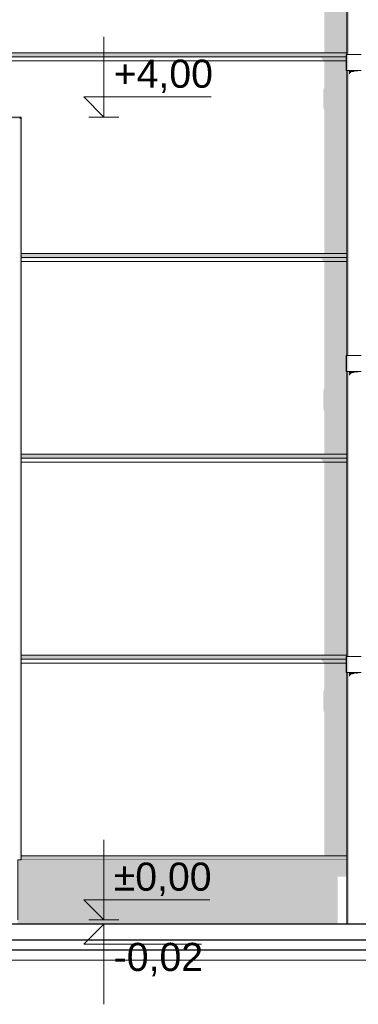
# Model space of a CAD drawing. Header units: millimetres. Extents: x 11 to 55443, y -2 to 19464.
# Tile 59 of 135: x 23862 to 25552, y 10434 to 15339. Entities that reach past the tile are written whole.
import ezdxf

# ---------------------------------------------------------------- set-up
doc = ezdxf.new("R2010")
doc.units = ezdxf.units.MM
doc.header["$MEASUREMENT"] = 0
doc.linetypes.add('Wipeout_Contour', pattern=[1000, 0, -1000])
for name, color, linetype in [('A_WYM_ZEWNETRZNE', 7, 'Continuous'), ('Nowe_A__SCIANY', 7, 'Continuous'), ('Nowe_A__STROPY', 7, 'Continuous'), ('Nowe_A_WN_WYPOSAZENIE', 7, 'Continuous'), ('Nowe_Drzwi Archicad', 7, 'Continuous')]:
    doc.layers.add(name, color=color, linetype=linetype)
for name, color, linetype, lineweight in [('A_WYM_ZEWNETRZNE_Nr_pióra__45', 7, 'Continuous', 15), ('A_WYM_ZEWNETRZNE_Nr_pióra__85', 7, 'Continuous', 13), ('A_WYPEŁNIENIA RYSUNKI_Nr_pióra__18', 9, 'Continuous', 13), ('Nowe_A__SCIANY_Nr_pióra__87', 7, 'Continuous', 13), ('Nowe_A__STROPY_Nr_pióra__1', 7, 'Continuous', 13), ('Nowe_A__STROPY_Nr_pióra__21', 7, 'Continuous', 25), ('Nowe_A_WN_WYPOSAZENIE_Nr_pióra__2', 7, 'Continuous', 13), ('Nowe_Drzwi Archicad_Nr_pióra__101', 252, 'Continuous', 5), ('Nowe_Drzwi Archicad_Nr_pióra__87', 7, 'Continuous', 13)]:
    doc.layers.add(name, color=color, linetype=linetype, lineweight=lineweight)
doc.styles.add('STYL_AUTOMATYCZNY_3', font='arial.ttf')

# ---------------------------------------------------------------- blocks, each defined once
blk = doc.blocks.new('ElemPrzekroju_1_1', base_point=(7287.1, 10854))
at = {"color": 254, "linetype": 'Wipeout_Contour', "lineweight": 0, "ltscale": 100763.187586}
blk.add_wipeout([(13174.9, 16134), (13174.9, 15174), (25493.8, 15174), (25493.8, 16134)], dxfattribs=at).dxf.layer = 'Nowe_A__SCIANY'
at = {"color": 254, "linetype": 'Wipeout_Contour', "lineweight": 0, "ltscale": 199001.381249}
blk.add_wipeout([(13174.9, 15174), (13174.9, 15163.1), (13177.2, 15163.1), (13177.2, 15154), (25490.8, 15154), (25490.8, 15166.3), (25493.8, 15166.3), (25493.8, 15174)], dxfattribs=at).dxf.layer = 'Nowe_A__SCIANY'
at = {"layer": 'Nowe_A__SCIANY', "linetype": 'Continuous', "lineweight": 0, "true_color": 0x000000}
blk.add_hatch(color=18, dxfattribs=at).paths.add_polyline_path([(13174.9, 15174), (13174.9, 15163.1), (13177.2, 15163.1), (13177.2, 15154), (25490.8, 15154), (25490.8, 15166.3), (25493.8, 15166.3), (25493.8, 15174)])
at = {"color": 254, "linetype": 'Wipeout_Contour', "lineweight": 0, "ltscale": 99448.403771}
blk.add_wipeout([(13177.2, 15154), (13177.2, 15134), (25490.8, 15134), (25490.8, 15154)], dxfattribs=at).dxf.layer = 'Nowe_A__SCIANY'
at = {"layer": 'Nowe_A__SCIANY', "linetype": 'Continuous', "lineweight": 0, "true_color": 0x000000}
blk.add_hatch(color=18, dxfattribs=at).paths.add_polyline_path([(25493.8, 16134), (25381.3, 16134), (25381.3, 15174), (25493.8, 15174)])
at = {"layer": 'Nowe_A__SCIANY_Nr_pióra__87', "color": 7, "linetype": 'Continuous', "lineweight": 13}
blk.add_line((13174.9, 15174), (25493.8, 15174), dxfattribs=at)
at = {"color": 254, "linetype": 'Wipeout_Contour', "lineweight": 0, "ltscale": 390692.706379}
blk.add_wipeout([(13174.9, 15083.1), (13174.9, 14174), (14485.2, 14174), (14485.2, 14854), (17735.2, 14854), (17735.2, 14174), (20620, 14174), (20620, 14854), (23870, 14854), (23870, 14174), (25493.8, 14174), (25493.8, 15086.3), (25490.8, 15086.3), (25490.8, 15134), (13177.2, 15134), (13177.2, 15083.1)], dxfattribs=at).dxf.layer = 'Nowe_A__SCIANY'
at = {"layer": 'Nowe_A__SCIANY', "linetype": 'Continuous', "lineweight": 0, "true_color": 0x000000}
blk.add_hatch(color=18, dxfattribs=at).paths.add_polyline_path([(13177.2, 15150.6), (25364.7, 15150.6), (25381.3, 15134), (25490.8, 15134), (25490.8, 15154), (13177.2, 15154)])
at = {"layer": 'Nowe_A__SCIANY_Nr_pióra__87', "color": 7, "linetype": 'Continuous', "lineweight": 13}
for p, q in [((13177.2, 15154), (25490.8, 15154)), ((13177.2, 15134), (25490.8, 15134))]:
    blk.add_line(p, q, dxfattribs=at)
at = {"color": 254, "linetype": 'Wipeout_Contour', "lineweight": 0, "ltscale": 113840.420712}
blk.add_wipeout([(23870, 14174), (23870, 14154), (25493.8, 14154), (25493.8, 14174)], dxfattribs=at).dxf.layer = 'Nowe_A__SCIANY'
at = {"layer": 'Nowe_A__SCIANY', "linetype": 'Continuous', "lineweight": 0, "true_color": 0x000000}
blk.add_hatch(color=18, dxfattribs=at).paths.add_polyline_path([(23870, 14174), (23870, 14154), (25493.8, 14154), (25493.8, 14174)])
at = {"color": 254, "linetype": 'Wipeout_Contour', "lineweight": 0, "ltscale": 113800.603224}
blk.add_wipeout([(23870, 14154), (23870, 14134), (25493.8, 14134), (25493.8, 14154)], dxfattribs=at).dxf.layer = 'Nowe_A__SCIANY'
at = {"layer": 'Nowe_A__SCIANY', "linetype": 'Continuous', "lineweight": 0, "true_color": 0x000000}
blk.add_hatch(color=18, dxfattribs=at).paths.add_polyline_path([(25377.4, 14990.1), (25377.4, 14910.1), (25378.4, 14893.4), (25381.3, 14890.2), (25381.3, 14174), (25493.8, 14174), (25493.8, 15086.3), (25490.8, 15086.3), (25490.8, 15134), (25381.3, 15134), (25381.3, 15002.2)])
at = {"layer": 'Nowe_A__SCIANY_Nr_pióra__87', "color": 7, "linetype": 'Continuous', "lineweight": 13}
blk.add_line((23870, 14174), (25493.8, 14174), dxfattribs=at)
at = {"color": 254, "linetype": 'Wipeout_Contour', "lineweight": 0, "ltscale": 228471.646282}
blk.add_wipeout([(23870, 14134), (23870, 13174), (25493.8, 13174), (25493.8, 13586.3), (25490.8, 13586.3), (25490.8, 13666.3), (25493.8, 13666.3), (25493.8, 14134)], dxfattribs=at).dxf.layer = 'Nowe_A__SCIANY'
at = {"layer": 'Nowe_A__SCIANY', "linetype": 'Continuous', "lineweight": 0, "true_color": 0x000000}
blk.add_hatch(color=18, dxfattribs=at).paths.add_polyline_path([(23870, 14150.6), (25364.7, 14150.6), (25381.3, 14134), (25493.8, 14134), (25493.8, 14154), (23870, 14154)])
at = {"layer": 'Nowe_A__SCIANY_Nr_pióra__87', "color": 7, "linetype": 'Continuous', "lineweight": 13}
for p, q in [((23870, 14154), (25493.8, 14154)), ((23870, 14134), (25493.8, 14134))]:
    blk.add_line(p, q, dxfattribs=at)
at = {"color": 254, "linetype": 'Wipeout_Contour', "lineweight": 0, "ltscale": 111902.265509}
blk.add_wipeout([(23870, 13174), (23870, 13154), (25493.8, 13154), (25493.8, 13174)], dxfattribs=at).dxf.layer = 'Nowe_A__SCIANY'
at = {"layer": 'Nowe_A__SCIANY', "linetype": 'Continuous', "lineweight": 0, "true_color": 0x000000}
blk.add_hatch(color=18, dxfattribs=at).paths.add_polyline_path([(23870, 13174), (23870, 13154), (25493.8, 13154), (25493.8, 13174)])
at = {"color": 254, "linetype": 'Wipeout_Contour', "lineweight": 0, "ltscale": 111864.618883}
blk.add_wipeout([(23870, 13154), (23870, 13134), (25493.8, 13134), (25493.8, 13154)], dxfattribs=at).dxf.layer = 'Nowe_A__SCIANY'
at = {"layer": 'Nowe_A__SCIANY', "linetype": 'Continuous', "lineweight": 0, "true_color": 0x000000}
blk.add_hatch(color=18, dxfattribs=at).paths.add_polyline_path([(25381.3, 13502.2), (25377.4, 13490.1), (25377.4, 13410.1), (25378.4, 13393.4), (25381.3, 13390.2), (25381.3, 13174), (25493.8, 13174), (25493.8, 13586.3), (25490.8, 13586.3), (25490.8, 13666.3), (25493.8, 13666.3), (25493.8, 14134), (25381.3, 14134)])
at = {"layer": 'Nowe_A__SCIANY_Nr_pióra__87', "color": 7, "linetype": 'Continuous', "lineweight": 13}
blk.add_line((23870, 13174), (25493.8, 13174), dxfattribs=at)
at = {"color": 254, "linetype": 'Wipeout_Contour', "lineweight": 0, "ltscale": 110969.43943}
blk.add_wipeout([(23870, 13134), (23870, 12174), (25493.8, 12174), (25493.8, 13134)], dxfattribs=at).dxf.layer = 'Nowe_A__SCIANY'
at = {"layer": 'Nowe_A__SCIANY', "linetype": 'Continuous', "lineweight": 0, "true_color": 0x000000}
blk.add_hatch(color=18, dxfattribs=at).paths.add_polyline_path([(23870, 13150.6), (25364.7, 13150.6), (25381.3, 13134), (25493.8, 13134), (25493.8, 13154), (23870, 13154)])
at = {"layer": 'Nowe_A__SCIANY_Nr_pióra__87', "color": 7, "linetype": 'Continuous', "lineweight": 13}
for p, q in [((23870, 13154), (25493.8, 13154)), ((23870, 13134), (25493.8, 13134))]:
    blk.add_line(p, q, dxfattribs=at)
at = {"color": 254, "linetype": 'Wipeout_Contour', "lineweight": 0, "ltscale": 166565.352897}
blk.add_wipeout([(23870, 12154), (25490.8, 12154), (25490.8, 12166.3), (25493.8, 12166.3), (25493.8, 12174), (23870, 12174)], dxfattribs=at).dxf.layer = 'Nowe_A__SCIANY'
at = {"layer": 'Nowe_A__SCIANY', "linetype": 'Continuous', "lineweight": 0, "true_color": 0x000000}
blk.add_hatch(color=18, dxfattribs=at).paths.add_polyline_path([(23870, 12154), (25490.8, 12154), (25490.8, 12166.3), (25493.8, 12166.3), (25493.8, 12174), (23870, 12174)])
at = {"color": 254, "linetype": 'Wipeout_Contour', "lineweight": 0, "ltscale": 110034.626332}
blk.add_wipeout([(23870, 12154), (23870, 12134), (25490.8, 12134), (25490.8, 12154)], dxfattribs=at).dxf.layer = 'Nowe_A__SCIANY'
at = {"layer": 'Nowe_A__SCIANY', "linetype": 'Continuous', "lineweight": 0, "true_color": 0x000000}
blk.add_hatch(color=18, dxfattribs=at).paths.add_polyline_path([(25493.8, 13134), (25381.3, 13134), (25381.3, 12174), (25493.8, 12174)])
at = {"layer": 'Nowe_A__SCIANY_Nr_pióra__87', "color": 7, "linetype": 'Continuous', "lineweight": 13}
blk.add_line((23870, 12174), (25493.8, 12174), dxfattribs=at)
at = {"color": 254, "linetype": 'Wipeout_Contour', "lineweight": 0, "ltscale": 165623.663048}
blk.add_wipeout([(25490.8, 12134), (23870, 12134), (23870, 11174), (25493.8, 11174), (25493.8, 12086.3), (25490.8, 12086.3)], dxfattribs=at).dxf.layer = 'Nowe_A__SCIANY'
at = {"layer": 'Nowe_A__SCIANY', "linetype": 'Continuous', "lineweight": 0, "true_color": 0x000000}
blk.add_hatch(color=18, dxfattribs=at).paths.add_polyline_path([(23870, 12150.6), (25364.7, 12150.6), (25381.3, 12134), (25490.8, 12134), (25490.8, 12154), (23870, 12154)])
at = {"layer": 'Nowe_A__SCIANY_Nr_pióra__87', "color": 7, "linetype": 'Continuous', "lineweight": 13}
for p, q in [((23870, 12154), (25490.8, 12154)), ((23870, 12134), (25490.8, 12134))]:
    blk.add_line(p, q, dxfattribs=at)
at = {"color": 254, "linetype": 'Wipeout_Contour', "lineweight": 0, "ltscale": 108365.483752}
blk.add_wipeout([(23870, 11174), (23870, 11154), (25493.8, 11154), (25493.8, 11174)], dxfattribs=at).dxf.layer = 'Nowe_A__SCIANY'
at = {"layer": 'Nowe_A__SCIANY', "linetype": 'Continuous', "lineweight": 0, "true_color": 0x000000}
for points in [[(25381.3, 12002.2), (25377.4, 11990.1), (25377.4, 11910.1), (25378.4, 11893.4), (25381.3, 11890.2), (25381.3, 11174), (25493.8, 11174), (25493.8, 12086.3), (25490.8, 12086.3), (25490.8, 12134), (25381.3, 12134)], [(23870, 11174), (23870, 11154), (25493.8, 11154), (25493.8, 11174)]]:
    blk.add_hatch(color=18, dxfattribs=at).paths.add_polyline_path(points)
at = {"layer": 'Nowe_A__SCIANY_Nr_pióra__87', "color": 7, "linetype": 'Continuous', "lineweight": 13}
for p, q in [((23870, 11174), (25493.8, 11174)), ((23870, 11154), (25493.8, 11154))]:
    blk.add_line(p, q, dxfattribs=at)
blk = doc.blocks.new('ElemPrzekroju_3_1', base_point=(7287.1, 10854))
at = {"color": 254, "linetype": 'Wipeout_Contour', "lineweight": 0, "ltscale": 108906.424821}
blk.add_wipeout([(23862.5, 14846.5), (23862.5, 11154), (23870, 11154), (23870, 14854)], dxfattribs=at).dxf.layer = 'Nowe_Drzwi Archicad'
at = {"layer": 'Nowe_Drzwi Archicad', "linetype": 'Continuous', "lineweight": 0, "true_color": 0x000000}
blk.add_hatch(color=18, dxfattribs=at).paths.add_polyline_path([(23862.5, 14846.5), (23862.5, 11154), (23870, 11154), (23870, 14854)])
at = {"layer": 'Nowe_Drzwi Archicad_Nr_pióra__87', "color": 7, "linetype": 'Continuous', "lineweight": 13}
for p, q in [((23870, 14154), (23870, 14174)), ((23870, 14154), (23870, 14134)), ((23870, 14134), (23870, 13174)), ((23870, 13154), (23870, 13174)), ((23870, 13154), (23870, 13134)), ((23870, 13134), (23870, 12174)), ((23870, 12154), (23870, 12174)), ((23870, 12154), (23870, 12134)), ((23870, 12134), (23870, 11174)), ((23870, 11154), (23870, 11174))]:
    blk.add_line(p, q, dxfattribs=at)
at = {"color": 254, "linetype": 'Wipeout_Contour', "lineweight": 0, "ltscale": 107046.205153}
blk.add_wipeout([(23870, 14854), (20620, 14854), (20627.5, 14846.5), (23862.5, 14846.5)], dxfattribs=at).dxf.layer = 'Nowe_Drzwi Archicad'
at = {"layer": 'Nowe_Drzwi Archicad', "linetype": 'Continuous', "lineweight": 0, "true_color": 0x000000}
blk.add_hatch(color=18, dxfattribs=at).paths.add_polyline_path([(23870, 14854), (20620, 14854), (20627.5, 14846.5), (23862.5, 14846.5)])
at = {"layer": 'Nowe_Drzwi Archicad_Nr_pióra__101', "color": 252, "linetype": 'Continuous', "lineweight": 5}
blk.add_line((23870, 14854), (23862.5, 14846.5), dxfattribs=at)
at = {"layer": 'Nowe_Drzwi Archicad_Nr_pióra__87', "color": 7, "linetype": 'Continuous', "lineweight": 13}
for p, q in [((20620, 14854), (23870, 14854)), ((23870, 14854), (23870, 14174))]:
    blk.add_line(p, q, dxfattribs=at)
blk = doc.blocks.new('ElemPrzekroju_13_1', base_point=(7287.1, 10854))
at = {"color": 254, "linetype": 'Wipeout_Contour', "lineweight": 0, "ltscale": 108057.336849}
blk.add_wipeout([(23852.9, 11154), (23852.9, 10834), (25493.8, 10834), (25493.8, 11154)], dxfattribs=at).dxf.layer = 'Nowe_A__SCIANY'
at = {"color": 254, "linetype": 'Wipeout_Contour', "lineweight": 0, "ltscale": 113468.635476}
blk.add_wipeout([(25593.8, 10834), (26703.8, 10834), (26703.8, 11154), (25593.8, 11154)], dxfattribs=at).dxf.layer = 'Nowe_A__SCIANY'
at = {"layer": 'Nowe_A__SCIANY', "linetype": 'Continuous', "lineweight": 0, "true_color": 0x000000}
for points in [[(23852.9, 11154), (23852.9, 11070.6), (25308.2, 11070.6), (25308.2, 10834), (25449.1, 10834), (25449.1, 11070.6), (25493.8, 11070.6), (25493.8, 11154)], [(25593.8, 11154), (25593.8, 11070.6), (26630.7, 11070.6), (26650.7, 11078.9), (26703.8, 11154)]]:
    blk.add_hatch(color=18, dxfattribs=at).paths.add_polyline_path(points)
at = {"layer": 'Nowe_A__SCIANY_Nr_pióra__87', "color": 7, "linetype": 'Continuous', "lineweight": 13}
for p, q in [((23870, 11154), (23852.9, 11154)), ((23852.9, 10854), (23852.9, 11154)), ((26703.8, 10854), (26703.8, 11154))]:
    blk.add_line(p, q, dxfattribs=at)
blk = doc.blocks.new('ElemPrzekroju_25_1', base_point=(7287.1, 10854))
at = {"color": 254, "linetype": 'Wipeout_Contour', "lineweight": 0, "ltscale": 120326.731925}
blk.add_wipeout([(25552.5, 16586.3), (25535.1, 16586.3), (25535.1, 15166.3), (25552.5, 15166.3)], dxfattribs=at).dxf.layer = 'Nowe_A_WN_WYPOSAZENIE'
at = {"color": 254, "linetype": 'Wipeout_Contour', "lineweight": 0, "ltscale": 117272.184455}
blk.add_wipeout([(25552.5, 15086.3), (25535.1, 15086.3), (25535.1, 13666.3), (25552.5, 13666.3)], dxfattribs=at).dxf.layer = 'Nowe_A_WN_WYPOSAZENIE'
at = {"color": 254, "linetype": 'Wipeout_Contour', "lineweight": 0, "ltscale": 114450.892974}
blk.add_wipeout([(25552.5, 13586.3), (25535.1, 13586.3), (25535.1, 12166.3), (25552.5, 12166.3)], dxfattribs=at).dxf.layer = 'Nowe_A_WN_WYPOSAZENIE'
at = {"color": 254, "linetype": 'Wipeout_Contour', "lineweight": 0, "ltscale": 112010.534582}
blk.add_wipeout([(25552.5, 12086.3), (25535.1, 12086.3), (25535.1, 10834), (25552.5, 10834)], dxfattribs=at).dxf.layer = 'Nowe_A_WN_WYPOSAZENIE'
at = {"color": 254, "linetype": 'Wipeout_Contour', "lineweight": 0, "ltscale": 120269.525363}
blk.add_wipeout([(25535.1, 16586.3), (25518.8, 16586.3), (25518.8, 15166.3), (25535.1, 15166.3)], dxfattribs=at).dxf.layer = 'Nowe_A_WN_WYPOSAZENIE'
at = {"color": 254, "linetype": 'Wipeout_Contour', "lineweight": 0, "ltscale": 117213.488155}
blk.add_wipeout([(25535.1, 15086.3), (25518.8, 15086.3), (25518.8, 13666.3), (25535.1, 13666.3)], dxfattribs=at).dxf.layer = 'Nowe_A_WN_WYPOSAZENIE'
at = {"color": 254, "linetype": 'Wipeout_Contour', "lineweight": 0, "ltscale": 114390.749701}
blk.add_wipeout([(25535.1, 13586.3), (25518.8, 13586.3), (25518.8, 12166.3), (25535.1, 12166.3)], dxfattribs=at).dxf.layer = 'Nowe_A_WN_WYPOSAZENIE'
at = {"color": 254, "linetype": 'Wipeout_Contour', "lineweight": 0, "ltscale": 111949.08293}
blk.add_wipeout([(25518.8, 10834), (25535.1, 10834), (25535.1, 12086.3), (25518.8, 12086.3)], dxfattribs=at).dxf.layer = 'Nowe_A_WN_WYPOSAZENIE'
at = {"color": 254, "linetype": 'Wipeout_Contour', "lineweight": 0, "ltscale": 120219.227428}
blk.add_wipeout([(25505.5, 15166.3), (25518.8, 15166.3), (25518.8, 16586.3), (25505.5, 16586.3)], dxfattribs=at).dxf.layer = 'Nowe_A_WN_WYPOSAZENIE'
at = {"color": 254, "linetype": 'Wipeout_Contour', "lineweight": 0, "ltscale": 118790.519338}
blk.add_wipeout([(25565.1, 15086.3), (25565.1, 15166.3), (25548.2, 15166.3), (25548.2, 15086.3)], dxfattribs=at).dxf.layer = 'Nowe_A_WN_WYPOSAZENIE'
at = {"color": 254, "linetype": 'Wipeout_Contour', "lineweight": 0, "ltscale": 117161.879008}
blk.add_wipeout([(25505.5, 13666.3), (25518.8, 13666.3), (25518.8, 15086.3), (25505.5, 15086.3)], dxfattribs=at).dxf.layer = 'Nowe_A_WN_WYPOSAZENIE'
at = {"color": 254, "linetype": 'Wipeout_Contour', "lineweight": 0, "ltscale": 115849.574184}
blk.add_wipeout([(25565.1, 13586.3), (25565.1, 13666.3), (25548.2, 13666.3), (25548.2, 13586.3)], dxfattribs=at).dxf.layer = 'Nowe_A_WN_WYPOSAZENIE'
at = {"color": 254, "linetype": 'Wipeout_Contour', "lineweight": 0, "ltscale": 114337.867454}
blk.add_wipeout([(25505.5, 12166.3), (25518.8, 12166.3), (25518.8, 13586.3), (25505.5, 13586.3)], dxfattribs=at).dxf.layer = 'Nowe_A_WN_WYPOSAZENIE'
at = {"color": 254, "linetype": 'Wipeout_Contour', "lineweight": 0, "ltscale": 113150.608414}
blk.add_wipeout([(25565.1, 12086.3), (25565.1, 12166.3), (25548.2, 12166.3), (25548.2, 12086.3)], dxfattribs=at).dxf.layer = 'Nowe_A_WN_WYPOSAZENIE'
at = {"color": 254, "linetype": 'Wipeout_Contour', "lineweight": 0, "ltscale": 111895.048888}
blk.add_wipeout([(25505.5, 10834), (25518.8, 10834), (25518.8, 12086.3), (25505.5, 12086.3)], dxfattribs=at).dxf.layer = 'Nowe_A_WN_WYPOSAZENIE'
at = {"color": 254, "linetype": 'Wipeout_Contour', "lineweight": 0, "ltscale": 120181.900061}
blk.add_wipeout([(25505.5, 16586.3), (25496.8, 16586.3), (25496.8, 15166.3), (25505.5, 15166.3)], dxfattribs=at).dxf.layer = 'Nowe_A_WN_WYPOSAZENIE'
at = {"color": 254, "linetype": 'Wipeout_Contour', "lineweight": 0, "ltscale": 118731.488999}
blk.add_wipeout([(25530.8, 15166.3), (25530.8, 15086.3), (25548.2, 15086.3), (25548.2, 15166.3)], dxfattribs=at).dxf.layer = 'Nowe_A_WN_WYPOSAZENIE'
at = {"color": 254, "linetype": 'Wipeout_Contour', "lineweight": 0, "ltscale": 117123.577871}
blk.add_wipeout([(25496.8, 13666.3), (25505.5, 13666.3), (25505.5, 15086.3), (25496.8, 15086.3)], dxfattribs=at).dxf.layer = 'Nowe_A_WN_WYPOSAZENIE'
at = {"color": 254, "linetype": 'Wipeout_Contour', "lineweight": 0, "ltscale": 115789.044526}
blk.add_wipeout([(25530.8, 13666.3), (25530.8, 13586.3), (25548.2, 13586.3), (25548.2, 13666.3)], dxfattribs=at).dxf.layer = 'Nowe_A_WN_WYPOSAZENIE'
at = {"color": 254, "linetype": 'Wipeout_Contour', "lineweight": 0, "ltscale": 114298.620708}
blk.add_wipeout([(25496.8, 12166.3), (25505.5, 12166.3), (25505.5, 13586.3), (25496.8, 13586.3)], dxfattribs=at).dxf.layer = 'Nowe_A_WN_WYPOSAZENIE'
at = {"color": 254, "linetype": 'Wipeout_Contour', "lineweight": 0, "ltscale": 113088.634161}
blk.add_wipeout([(25530.8, 12166.3), (25530.8, 12086.3), (25548.2, 12086.3), (25548.2, 12166.3)], dxfattribs=at).dxf.layer = 'Nowe_A_WN_WYPOSAZENIE'
at = {"color": 254, "linetype": 'Wipeout_Contour', "lineweight": 0, "ltscale": 111854.946739}
blk.add_wipeout([(25496.8, 10834), (25505.5, 10834), (25505.5, 12086.3), (25496.8, 12086.3)], dxfattribs=at).dxf.layer = 'Nowe_A_WN_WYPOSAZENIE'
at = {"layer": 'Nowe_A_WN_WYPOSAZENIE', "linetype": 'Continuous', "lineweight": 0, "true_color": 0x000000}
for points in [[(25505.5, 16586.3), (25496.8, 16586.3), (25496.8, 15166.3), (25505.5, 15166.3)], [(25496.8, 13666.3), (25505.5, 13666.3), (25505.5, 15086.3), (25496.8, 15086.3)], [(25496.8, 12166.3), (25505.5, 12166.3), (25505.5, 13586.3), (25496.8, 13586.3)], [(25496.8, 10834), (25505.5, 10834), (25505.5, 12086.3), (25496.8, 12086.3)]]:
    blk.add_hatch(color=18, dxfattribs=at).paths.add_polyline_path(points)
at = {"color": 254, "linetype": 'Wipeout_Contour', "lineweight": 0, "ltscale": 120162.040354}
blk.add_wipeout([(25493.8, 15166.3), (25496.8, 15166.3), (25496.8, 16586.3), (25493.8, 16586.3)], dxfattribs=at).dxf.layer = 'Nowe_A_WN_WYPOSAZENIE'
at = {"color": 254, "linetype": 'Wipeout_Contour', "lineweight": 0, "ltscale": 117103.199869}
blk.add_wipeout([(25493.8, 15086.3), (25493.8, 13666.3), (25496.8, 13666.3), (25496.8, 15086.3)], dxfattribs=at).dxf.layer = 'Nowe_A_WN_WYPOSAZENIE'
at = {"color": 254, "linetype": 'Wipeout_Contour', "lineweight": 0, "ltscale": 114277.739143}
blk.add_wipeout([(25496.8, 13586.3), (25493.8, 13586.3), (25493.8, 12166.3), (25496.8, 12166.3)], dxfattribs=at).dxf.layer = 'Nowe_A_WN_WYPOSAZENIE'
at = {"color": 254, "linetype": 'Wipeout_Contour', "lineweight": 0, "ltscale": 111833.609806}
blk.add_wipeout([(25493.8, 12086.3), (25493.8, 10834), (25496.8, 10834), (25496.8, 12086.3)], dxfattribs=at).dxf.layer = 'Nowe_A_WN_WYPOSAZENIE'
at = {"layer": 'Nowe_A_WN_WYPOSAZENIE', "linetype": 'Continuous', "lineweight": 0, "true_color": 0x000000}
for points in [[(25493.8, 15166.3), (25496.8, 15166.3), (25496.8, 16586.3), (25493.8, 16586.3)], [(25493.8, 15086.3), (25493.8, 13666.3), (25496.8, 13666.3), (25496.8, 15086.3)], [(25496.8, 13586.3), (25493.8, 13586.3), (25493.8, 12166.3), (25496.8, 12166.3)], [(25493.8, 12086.3), (25493.8, 10834), (25496.8, 10834), (25496.8, 12086.3)]]:
    blk.add_hatch(color=18, dxfattribs=at).paths.add_polyline_path(points)
at = {"color": 254, "linetype": 'Wipeout_Contour', "lineweight": 0, "ltscale": 118674.078454}
blk.add_wipeout([(25530.8, 15086.3), (25530.8, 15166.3), (25514.8, 15166.3), (25514.8, 15086.3)], dxfattribs=at).dxf.layer = 'Nowe_A_WN_WYPOSAZENIE'
at = {"color": 254, "linetype": 'Wipeout_Contour', "lineweight": 0, "ltscale": 115730.174357}
blk.add_wipeout([(25530.8, 13586.3), (25530.8, 13666.3), (25514.8, 13666.3), (25514.8, 13586.3)], dxfattribs=at).dxf.layer = 'Nowe_A_WN_WYPOSAZENIE'
at = {"color": 254, "linetype": 'Wipeout_Contour', "lineweight": 0, "ltscale": 113028.357541}
blk.add_wipeout([(25530.8, 12086.3), (25530.8, 12166.3), (25514.8, 12166.3), (25514.8, 12086.3)], dxfattribs=at).dxf.layer = 'Nowe_A_WN_WYPOSAZENIE'
at = {"layer": 'Nowe_A_WN_WYPOSAZENIE_Nr_pióra__2', "color": 7, "linetype": 'Continuous', "lineweight": 13}
for p, q in [((25565.1, 15166.3), (25548.2, 15166.3)), ((25565.1, 15086.3), (25548.2, 15086.3)), ((25565.1, 13666.3), (25548.2, 13666.3)), ((25565.1, 13586.3), (25548.2, 13586.3)), ((25565.1, 12166.3), (25548.2, 12166.3)), ((25565.1, 12086.3), (25548.2, 12086.3))]:
    blk.add_line(p, q, dxfattribs=at)
at = {"color": 254, "linetype": 'Wipeout_Contour', "lineweight": 0, "ltscale": 118624.506826}
blk.add_wipeout([(25514.8, 15086.3), (25514.8, 15166.3), (25502, 15166.3), (25502, 15086.3)], dxfattribs=at).dxf.layer = 'Nowe_A_WN_WYPOSAZENIE'
at = {"color": 254, "linetype": 'Wipeout_Contour', "lineweight": 0, "ltscale": 115679.341256}
blk.add_wipeout([(25514.8, 13586.3), (25514.8, 13666.3), (25502, 13666.3), (25502, 13586.3)], dxfattribs=at).dxf.layer = 'Nowe_A_WN_WYPOSAZENIE'
at = {"color": 254, "linetype": 'Wipeout_Contour', "lineweight": 0, "ltscale": 112976.308838}
blk.add_wipeout([(25514.8, 12086.3), (25514.8, 12166.3), (25502, 12166.3), (25502, 12086.3)], dxfattribs=at).dxf.layer = 'Nowe_A_WN_WYPOSAZENIE'
at = {"layer": 'Nowe_A_WN_WYPOSAZENIE', "linetype": 'Continuous', "lineweight": 0, "true_color": 0x000000}
for points in [[(25552.5, 15086.3), (25535.1, 15086.3), (25535.1, 15082.5), (25544.6, 15081.3), (25552.5, 15083.5)], [(25552.5, 13586.3), (25535.1, 13586.3), (25535.1, 13582.5), (25544.6, 13581.3), (25552.5, 13583.5)], [(25552.5, 12086.3), (25535.1, 12086.3), (25535.1, 12082.5), (25544.6, 12081.3), (25552.5, 12083.5)]]:
    blk.add_hatch(color=18, dxfattribs=at).paths.add_polyline_path(points)
at = {"layer": 'Nowe_A_WN_WYPOSAZENIE_Nr_pióra__2', "color": 7, "linetype": 'Continuous', "lineweight": 13}
for p, q in [((25548.2, 15166.3), (25530.8, 15166.3)), ((25548.2, 15086.3), (25530.8, 15086.3)), ((25548.2, 13666.3), (25530.8, 13666.3)), ((25548.2, 13586.3), (25530.8, 13586.3)), ((25548.2, 12166.3), (25530.8, 12166.3)), ((25548.2, 12086.3), (25530.8, 12086.3))]:
    blk.add_line(p, q, dxfattribs=at)
at = {"color": 254, "linetype": 'Wipeout_Contour', "lineweight": 0, "ltscale": 118588.141625}
blk.add_wipeout([(25502, 15086.3), (25502, 15166.3), (25493.7, 15166.3), (25493.7, 15086.3)], dxfattribs=at).dxf.layer = 'Nowe_A_WN_WYPOSAZENIE'
at = {"color": 254, "linetype": 'Wipeout_Contour', "lineweight": 0, "ltscale": 115642.049972}
blk.add_wipeout([(25502, 13586.3), (25502, 13666.3), (25493.7, 13666.3), (25493.7, 13586.3)], dxfattribs=at).dxf.layer = 'Nowe_A_WN_WYPOSAZENIE'
at = {"color": 254, "linetype": 'Wipeout_Contour', "lineweight": 0, "ltscale": 112938.125099}
blk.add_wipeout([(25502, 12086.3), (25502, 12166.3), (25493.7, 12166.3), (25493.7, 12086.3)], dxfattribs=at).dxf.layer = 'Nowe_A_WN_WYPOSAZENIE'
at = {"layer": 'Nowe_A_WN_WYPOSAZENIE', "linetype": 'Continuous', "lineweight": 0, "true_color": 0x000000}
for points in [[(25502, 15086.3), (25502, 15166.3), (25493.7, 15166.3), (25493.7, 15086.3)], [(25535.1, 15086.3), (25518.8, 15086.3), (25518.8, 15079.2), (25525, 15078.1), (25535.1, 15082.5)], [(25502, 13586.3), (25502, 13666.3), (25493.7, 13666.3), (25493.7, 13586.3)], [(25535.1, 13586.3), (25518.8, 13586.3), (25518.8, 13579.2), (25525, 13578.1), (25535.1, 13582.5)], [(25502, 12086.3), (25502, 12166.3), (25493.7, 12166.3), (25493.7, 12086.3)], [(25535.1, 12086.3), (25518.8, 12086.3), (25518.8, 12079.2), (25525, 12078.1), (25535.1, 12082.5)]]:
    blk.add_hatch(color=18, dxfattribs=at).paths.add_polyline_path(points)
at = {"color": 254, "linetype": 'Wipeout_Contour', "lineweight": 0, "ltscale": 118568.918988}
blk.add_wipeout([(25493.7, 15086.3), (25493.7, 15166.3), (25490.8, 15166.3), (25490.8, 15086.3)], dxfattribs=at).dxf.layer = 'Nowe_A_WN_WYPOSAZENIE'
at = {"color": 254, "linetype": 'Wipeout_Contour', "lineweight": 0, "ltscale": 115622.337575}
blk.add_wipeout([(25493.7, 13586.3), (25493.7, 13666.3), (25490.8, 13666.3), (25490.8, 13586.3)], dxfattribs=at).dxf.layer = 'Nowe_A_WN_WYPOSAZENIE'
at = {"color": 254, "linetype": 'Wipeout_Contour', "lineweight": 0, "ltscale": 112917.940708}
blk.add_wipeout([(25493.7, 12086.3), (25493.7, 12166.3), (25490.8, 12166.3), (25490.8, 12086.3)], dxfattribs=at).dxf.layer = 'Nowe_A_WN_WYPOSAZENIE'
at = {"layer": 'Nowe_A_WN_WYPOSAZENIE', "linetype": 'Continuous', "lineweight": 0, "true_color": 0x000000}
for points in [[(25493.7, 15086.3), (25493.7, 15166.3), (25490.8, 15166.3), (25490.8, 15086.3)], [(25518.8, 15086.3), (25505.5, 15086.3), (25505.5, 15065.8), (25518.8, 15079.2)], [(25493.7, 13586.3), (25493.7, 13666.3), (25490.8, 13666.3), (25490.8, 13586.3)], [(25518.8, 13586.3), (25505.5, 13586.3), (25505.5, 13565.8), (25518.8, 13579.2)], [(25493.7, 12086.3), (25493.7, 12166.3), (25490.8, 12166.3), (25490.8, 12086.3)], [(25518.8, 12086.3), (25505.5, 12086.3), (25505.5, 12065.8), (25518.8, 12079.2)]]:
    blk.add_hatch(color=18, dxfattribs=at).paths.add_polyline_path(points)
at = {"layer": 'Nowe_A_WN_WYPOSAZENIE_Nr_pióra__2', "color": 7, "linetype": 'Continuous', "lineweight": 13}
for p, q in [((25493.8, 15166.3), (25493.8, 16586.3)), ((25493.7, 15166.3), (25490.8, 15166.3)), ((25490.8, 15086.3), (25490.8, 15166.3)), ((25502, 15166.3), (25493.7, 15166.3)), ((25514.8, 15166.3), (25502, 15166.3)), ((25530.8, 15166.3), (25514.8, 15166.3)), ((25493.7, 15086.3), (25490.8, 15086.3)), ((25502, 15086.3), (25493.7, 15086.3)), ((25493.8, 13666.3), (25493.8, 15086.3)), ((25514.8, 15086.3), (25502, 15086.3)), ((25530.8, 15086.3), (25514.8, 15086.3)), ((25493.7, 13666.3), (25490.8, 13666.3)), ((25490.8, 13586.3), (25490.8, 13666.3)), ((25502, 13666.3), (25493.7, 13666.3)), ((25514.8, 13666.3), (25502, 13666.3)), ((25530.8, 13666.3), (25514.8, 13666.3)), ((25493.7, 13586.3), (25490.8, 13586.3)), ((25502, 13586.3), (25493.7, 13586.3)), ((25493.8, 12166.3), (25493.8, 13586.3)), ((25514.8, 13586.3), (25502, 13586.3)), ((25530.8, 13586.3), (25514.8, 13586.3)), ((25493.7, 12166.3), (25490.8, 12166.3)), ((25490.8, 12086.3), (25490.8, 12166.3)), ((25502, 12166.3), (25493.7, 12166.3)), ((25514.8, 12166.3), (25502, 12166.3)), ((25530.8, 12166.3), (25514.8, 12166.3)), ((25493.7, 12086.3), (25490.8, 12086.3)), ((25502, 12086.3), (25493.7, 12086.3)), ((25493.8, 10834), (25493.8, 12086.3)), ((25514.8, 12086.3), (25502, 12086.3)), ((25530.8, 12086.3), (25514.8, 12086.3))]:
    blk.add_line(p, q, dxfattribs=at)
blk = doc.blocks.new('ElemPrzekroju_27_1', base_point=(7287.1, 10854))
at = {"color": 254, "linetype": 'Wipeout_Contour', "lineweight": 0, "ltscale": 122838.887801}
blk.add_wipeout([(49533.6, 10754), (429.8, 10754), (429.8, 10704), (49533.6, 10704)], dxfattribs=at).dxf.layer = 'Nowe_A__STROPY'
at = {"color": 254, "linetype": 'Wipeout_Contour', "lineweight": 0, "ltscale": 122996.403299}
blk.add_wipeout([(49533.6, 10834), (429.8, 10834), (429.8, 10754), (49533.6, 10754)], dxfattribs=at).dxf.layer = 'Nowe_A__STROPY'
at = {"color": 254, "linetype": 'Wipeout_Contour', "lineweight": 0, "ltscale": 122717.845394}
blk.add_wipeout([(429.8, 10654), (49533.6, 10654), (49533.6, 10704), (429.8, 10704)], dxfattribs=at).dxf.layer = 'Nowe_A__STROPY'
at = {"layer": 'Nowe_A__STROPY_Nr_pióra__1', "color": 7, "linetype": 'Continuous', "lineweight": 13}
blk.add_line((49533.6, 10654), (429.8, 10654), dxfattribs=at)
at = {"layer": 'Nowe_A__STROPY_Nr_pióra__21', "color": 7, "linetype": 'Continuous', "lineweight": 25}
for p, q in [((49533.6, 10834), (429.8, 10834)), ((49533.6, 10754), (429.8, 10754)), ((49533.6, 10704), (429.8, 10704))]:
    blk.add_line(p, q, dxfattribs=at)
blk = doc.blocks.new('Wymiary_5_1', base_point=(24281.7, 10834))
at = {"layer": 'A_WYM_ZEWNETRZNE_Nr_pióra__45', "color": 7, "linetype": 'Continuous', "lineweight": 15}
for p, q in [((24281.7, 14854), (24281.7, 15254)), ((24281.7, 14854), (24181.7, 14954)), ((24181.7, 14954), (24281.7, 14954)), ((24281.7, 14954), (24817.5, 14954)), ((24281.7, 10854), (24281.7, 11254)), ((24281.7, 10854), (24181.7, 10954)), ((24181.7, 10954), (24281.7, 10954)), ((24281.7, 10954), (24810.8, 10954)), ((24281.7, 10834), (24181.7, 10734)), ((24281.7, 10834), (24281.7, 10434)), ((24181.7, 10734), (24281.7, 10734)), ((24281.7, 10734), (24769.4, 10734))]:
    blk.add_line(p, q, dxfattribs=at)
at = {"layer": 'A_WYM_ZEWNETRZNE_Nr_pióra__85', "color": 7, "linetype": 'Continuous', "lineweight": 13}
for p, q in [((24281.7, 14854), (24206.7, 14854)), ((24281.7, 14854), (24356.7, 14854)), ((24281.7, 10854), (24206.7, 10854)), ((24281.7, 10854), (24356.7, 10854)), ((24281.7, 10834), (24206.7, 10834)), ((24281.7, 10834), (24356.7, 10834))]:
    blk.add_line(p, q, dxfattribs=at)
at = {"layer": 'A_WYM_ZEWNETRZNE_Nr_pióra__85', "color": 7, "lineweight": 13, "char_height": 140, "attachment_point": 7, "style": 'STYL_AUTOMATYCZNY_3'}
for s, insert in [('\\A1;{\\pql;\\fArial|b0|i0|c238|p0;\\W1.000000;+4,00}', (24331.7, 14974)), ('\\A1;{\\pql;\\fArial|b0|i0|c238|p0;\\W1.000000;±0,00}', (24331.7, 10974)), ('\\A1;{\\pql;\\fArial|b0|i0|c238|p0;\\W1.000000;-0,02}', (24331.7, 10574))]:
    blk.add_mtext(s, dxfattribs=dict(at, insert=insert))

msp = doc.modelspace()

# ---------------------------------------------------------------- block references
at = {"layer": 'Nowe_A__SCIANY', "lineweight": 0}
msp.add_blockref('ElemPrzekroju_1_1', (7287.1, 10854), dxfattribs=at)

# ---------------------------------------------------------------- next in the draw order: block references
at = {"layer": 'Nowe_Drzwi Archicad', "lineweight": 0}
msp.add_blockref('ElemPrzekroju_3_1', (7287.1, 10854), dxfattribs=at)

# ---------------------------------------------------------------- next in the draw order: block references
at = {"layer": 'Nowe_A__SCIANY', "lineweight": 0}
msp.add_blockref('ElemPrzekroju_13_1', (7287.1, 10854), dxfattribs=at)

# ---------------------------------------------------------------- next in the draw order: block references
at = {"layer": 'Nowe_A_WN_WYPOSAZENIE', "lineweight": 0}
msp.add_blockref('ElemPrzekroju_25_1', (7287.1, 10854), dxfattribs=at)

# ---------------------------------------------------------------- next in the draw order: block references
at = {"layer": 'Nowe_A__STROPY', "lineweight": 0}
msp.add_blockref('ElemPrzekroju_27_1', (7287.1, 10854), dxfattribs=at)

# ---------------------------------------------------------------- next in the draw order: hatches: boundary and pattern name
at = {"layer": 'A_WYPEŁNIENIA RYSUNKI_Nr_pióra__18', "linetype": 'Continuous', "lineweight": 13}
h = msp.add_hatch(dxfattribs=at)
h.set_pattern_fill('Tynk_akrylowy_na_siatce__7B', color=9, style=0, pattern_type=2)
h.set_pattern_definition([(0, (7287.15, 10853.983), (0, 25.980762), [0, -15]), (0, (7294.65, 10866.974), (0, 25.980762), [0, -15])])
h.paths.add_polyline_path([(25331.3, 10834), (25331.3, 11029.3), (25328.4, 11032.5), (25327.4, 11049.2), (25327.4, 11103.3), (23852.9, 11103.3), (23852.9, 10854), (23852.9, 10834)])

# ---------------------------------------------------------------- next in the draw order: block references
at = {"layer": 'A_WYM_ZEWNETRZNE', "color": 7, "linetype": 'Continuous', "lineweight": 13}
msp.add_blockref('Wymiary_5_1', (24281.7, 10834), dxfattribs=at)

doc.saveas('drawing.dxf')
